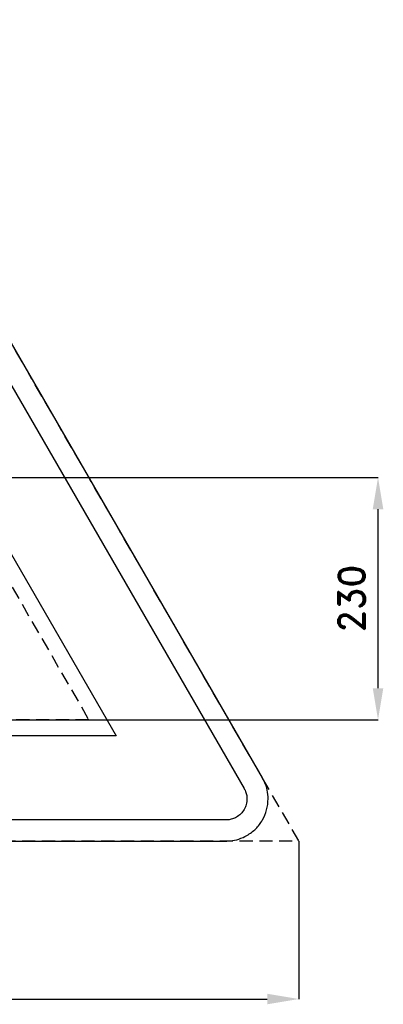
# Model space of a CAD drawing. Header units: millimetres. Extents: x -29 to 951, y -155 to 779.
# Tile 7 of 7: x 606 to 951, y -155 to 779. Entities that reach past the tile are written whole.
import ezdxf

# ---------------------------------------------------------------- set-up
doc = ezdxf.new("R2010")
doc.units = ezdxf.units.MM
doc.header["$LTSCALE"] = 5
doc.linetypes.add('ČÁRKOVANÁX2', pattern=[1.5, 1, -0.5])
doc.layers.add('Kóty', color=2, linetype='Continuous')
doc.layers.add('Značka', color=7, linetype='Continuous')
doc.styles.get("Standard").update_dxf_attribs({"font": 'romand.shx', "height": 25})
doc.dimstyles.get("Standard").update_dxf_attribs({"dimtxt": 25, "dimasz": 30, "dimexe": 0.18, "dimexo": 0.0625, "dimgap": 12.5, "dimtad": 1, "dimdec": 0, "dimzin": 0, "dimdsep": 46, "dimtxsty": 'Standard', "dimcen": 0.09, "dimadec": 0, "dimazin": 0, "dimtfac": 1, "dimtdec": 0, "dimtofl": 0, "dimtmove": 0, "dimatfit": 3, "dimfxl": 1, "dimtolj": 1, "dimtzin": 0, "dimarcsym": 0})

# ---------------------------------------------------------------- blocks, each defined once
blk = doc.blocks.new('*D0')
at = {"layer": 'Defpoints', "color": 0, "transparency": 16777216}
for p in [(-29.28, 0.06), (870.72, 0.06), (870.72, -149.94)]:
    blk.add_point(p, dxfattribs=at)
at = {"layer": 'Kóty', "color": 0, "lineweight": -2, "transparency": 16777216}
for p, q in [((-29.28, 0), (-29.28, -150.12)), ((870.72, 0), (870.72, -150.12)), ((0.72, -149.94), (840.72, -149.94))]:
    blk.add_line(p, q, dxfattribs=at)
at = {"layer": 'Kóty', "color": 0, "transparency": 16777216}
for points in [[(0.72, -144.94), (0.72, -154.94), (-29.28, -149.94)], [(840.72, -144.94), (840.72, -154.94), (870.72, -149.94)]]:
    blk.add_solid(points, dxfattribs=at)
at = {"layer": 'Kóty', "color": 0, "transparency": 16777216, "insert": (420.72, -124.94), "char_height": 25, "attachment_point": 5}
blk.add_mtext('\\A1;900', dxfattribs=at)
blk = doc.blocks.new('*D2')
at = {"layer": 'Defpoints', "color": 0, "transparency": 16777216}
for p in [(384.64, 344.92), (945.72, 344.92), (452.81, 115.07)]:
    blk.add_point(p, dxfattribs=at)
at = {"layer": 'Kóty', "color": 0, "lineweight": -2, "transparency": 16777216}
for p, q in [((384.7, 344.92), (945.9, 344.92)), ((945.72, 145.07), (945.72, 314.92)), ((452.87, 115.07), (945.9, 115.07))]:
    blk.add_line(p, q, dxfattribs=at)
at = {"layer": 'Kóty', "color": 0, "transparency": 16777216}
for points in [[(940.72, 314.92), (950.72, 314.92), (945.72, 344.92)], [(940.72, 145.07), (950.72, 145.07), (945.72, 115.07)]]:
    blk.add_solid(points, dxfattribs=at)
at = {"layer": 'Kóty', "color": 0, "transparency": 16777216, "insert": (920.72, 230), "char_height": 25, "attachment_point": 5, "rotation": 90}
blk.add_mtext('\\A1;230', dxfattribs=at)

msp = doc.modelspace()

# ---------------------------------------------------------------- linework, layer by layer
at = {"layer": 'Značka', "color": 6, "linetype": 'ČÁRKOVANÁX2', "ltscale": 2.5}
for points in [[(870.72, 0.06), (420.72, 779.48), (-29.28, 0.06)], [(169.9, 115), (420.72, 549.42), (671.53, 115)]]:
    msp.add_lwpolyline(points, close=True, dxfattribs=at)
at = {"layer": 'Značka', "color": 5}
msp.add_lwpolyline([(836.08, 60), (455.36, 719.42)], dxfattribs=at)
at = {"layer": 'Značka', "color": 1}
for points in [[(438.04, 709.42), (818.76, 50), (819.24, 49.07), (819.71, 48.13, -0.055637), (821.02, 44.18, -0.055928), (821.43, 40, -0.069571), (820.79, 34.81, -0.069825), (818.76, 30, -0.069532), (815.6, 25.84, -0.067733), (811.43, 22.68, -0.055923), (807.61, 20.93, -0.061121), (803.53, 20.11, -0.012253), (802.48, 20.04, -0.004086), (801.43, 20)], [(801.43, 20), (40, 20, -0.003586)]]:
    msp.add_lwpolyline(points, format="xyb", dxfattribs=at)
msp.add_lwpolyline([(143.92, 100), (420.72, 579.42), (697.51, 100), (143.92, 100)], dxfattribs=at)
at = {"layer": 'Značka', "color": 5}
msp.add_lwpolyline([(40, 0), (801.43, 0, 0.003581), (803.53, 0.08, 0.010743), (805.62, 0.22, 0.055797), (813.79, 1.9, 0.055991), (821.43, 5.36, 0.069582), (829.78, 11.66, 0.069787), (836.08, 20, 0.069497), (840.13, 29.62, 0.067792), (841.43, 40, 0.055928), (840.65, 48.37, 0.060939), (837.98, 56.27), (837.06, 58.15), (836.08, 60)], format="xyb", dxfattribs=at)

# ---------------------------------------------------------------- dimensions: what is measured, and where the dimension line sits
at = {"layer": 'Kóty'}
dim = msp.add_linear_dim(base=(945.72, 344.92), p1=(452.81, 115.07), p2=(384.64, 344.92), angle=90, dimstyle='Standard', dxfattribs=at)
dim.commit()
dim.dimension.update_dxf_attribs({"geometry": '*D2', "text_midpoint": (920.72, 230)})
dim = msp.add_linear_dim(base=(870.72, -149.94), p1=(-29.28, 0.06), p2=(870.72, 0.06), dimstyle='Standard', dxfattribs=at)
dim.commit()
dim.dimension.update_dxf_attribs({"geometry": '*D0', "text_midpoint": (420.72, -124.94)})

doc.saveas('drawing.dxf')
